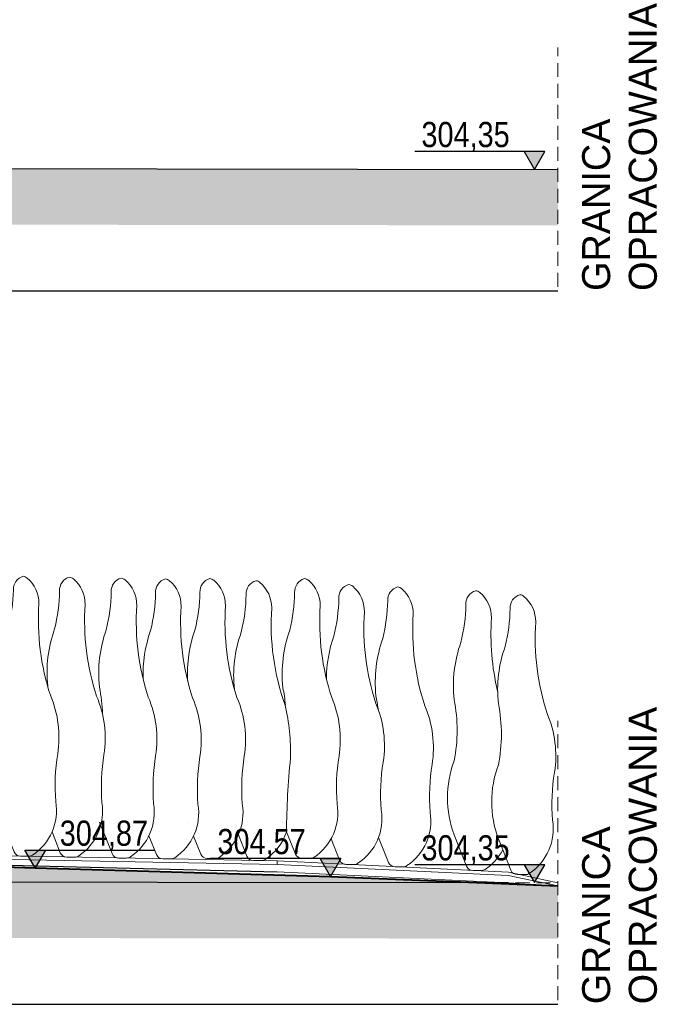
# Model space of a CAD drawing. Header units: metres. Extents: x 779 to 7046, y -512 to 9570.
# Tile 177 of 256: x 2490 to 2513, y -224 to -189. Entities that reach past the tile are written whole.
import ezdxf

# ---------------------------------------------------------------- set-up
doc = ezdxf.new("R2010")
doc.units = ezdxf.units.M
for name, pattern in [('( Dashed )', [0.75, 0.5, -0.25]), ('CIĄGłA', [0]), ('DASH', [0.75, 0.5, -0.25])]:
    doc.linetypes.add(name, pattern=pattern)
doc.layers.add('AGP1_OPISY', color=7, linetype='Continuous', lineweight=13)
doc.layers.add('ZP_Zieleń', color=252, linetype='Continuous', lineweight=5)
doc.layers.add('PDF _Geometria', color=7, linetype='Continuous')
doc.layers.add('zz-odwodnienie', color=5, linetype='Continuous')
doc.styles.add('GENERATED_STYLE_2', font='arial.ttf')
doc.styles.get("Standard").update_dxf_attribs({"font": 'arial.ttf'})

# ---------------------------------------------------------------- blocks, each defined once
blk = doc.blocks.new('d_rzędna')
at = {"layer": 'zz-odwodnienie'}
blk.add_hatch(color=0, dxfattribs=at).paths.add_polyline_path([(0, 0), (0.369, 0.639), (-0.369, 0.639)])
at = {"layer": 'zz-odwodnienie', "color": 0}
for p, q in [((-0.369, 0.639), (0, 0)), ((0.369, 0.639), (-0.369, 0.639)), ((-0.369, 0.639), (0, 0)), ((0.369, 0.639), (-0.369, 0.639)), ((0, 0), (0.369, 0.639)), ((0, 0), (0.369, 0.639))]:
    blk.add_line(p, q, dxfattribs=at)
blk = doc.blocks.new('ZP_TUJA')
at = {"layer": 'ZP_Zieleń', "linetype": 'CIĄGłA'}
blk.add_lwpolyline([(-0.324, 0.157), (-0.772, 1.281, -0.180042), (-0.772, 3.922, 0.100279), (-0.771, 6.11, -0.111333), (-0.527, 8.155, 0.05564), (-0.349, 9.507, -0.350731), (0.003, 10, -0.133833), (0.146, 9.938, -0.220952), (0.565, 9.027, 0.0963), (0.973, 5.751, -0.14155), (1.234, 3.657, 0.057707), (1.162, 1.951, -0.296754), (0.333, 0.041, -0.147159), (0.195, 0), (-0.092, 0, -0.306794)], format="xyb", close=True, dxfattribs=at)
blk = doc.blocks.new('B-B')
at = {"transparency": 33554559}
h = blk.add_hatch(color=256, dxfattribs=at)
h.dxf.hatch_style = 1
h.paths.add_polyline_path([(24.424, -107.236), (24.125, -104.99), (21.93, -93.135), (18.226, -73.033), (15.186, -54.524), (10.748, -24.983), (7.7, -7.836), (7.847, -7.808), (6.705, -0.347), (6.532, 0.674), (4.565, 0.307), (7.701, -18.159), (13.21, -54.835), (16.256, -73.377), (19.963, -93.497), (22.57, -107.581)])
at = {"lineweight": 9, "true_color": 0xed1f24}
h = blk.add_hatch(dxfattribs=at)
h.set_pattern_fill('AR-CONC', color=240, scale=0.005, angle=-34.4488)
h.set_pattern_definition([(15.551222, (-696.3316, 2496.9578), (0.7060955, -0.58100074), [0.09525, -1.04775]), (320.551222, (-696.3316, 2496.9578), (0.3950606, 0.88743875), [0.0762, -0.83820292]), (66.002667, (-696.27275, 2496.90935), (1.10115607, 0.306438), [0.08095004, -0.89045122]), (11.73542, (-696.1879, 2497.1672), (0.9987923, -0.94005267), [0.142875, -1.571625]), (62.18678, (-696.1047, 2497.0889), (1.67866224, 0.3487167), [0.1214251, -1.33567804]), (316.735373, (-696.1879, 2497.1672), (1.67866224, 0.3487167), [0.1142998, -1.25729866]), (346.551222, (-696.1191, 2497.043), (0.33588918, -0.85047388), [0.09525, -1.04775]), (291.551222, (-696.1191, 2497.043), (0.77576706, 0.58463913), [0.0762, -0.8382]), (37.002667, (-696.0911, 2496.97215), (1.11165624, -0.26583475), [0.08095004, -0.8904497]), (3.051222, (-696.3316, 2496.95777), (0.251885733, 0.33989841), [0, -0.82804, 0, -0.8509, 0, -0.841375]), (333.051222, (-696.3316, 2496.95777), (0.558853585, 0.22407151), [0, -0.48514, 0, -0.80899, 0, -0.320675]), (293.051222, (-696.56514, 2497.11797), (0.542859, -0.40711768), [0, -0.3175, 0, -0.9906, 0, -1.31445]), (283.051222, (-696.66986, 2497.1898), (0.6826754, -0.31412309), [0, -0.41275, 0, -0.65786, 0, -0.93345])])
h.paths.add_polyline_path([(23.269, -99.181), (21.633, -88.755), (20.128, -78.875), (18.293, -68.478), (16.061, -55.602), (14.255, -45.653), (13.187, -39.863), (11.749, -30.615), (10.748, -24.983), (15.186, -54.524), (18.226, -73.033), (21.93, -93.135), (24.125, -104.99)])
at = {"color": 18, "lineweight": 9, "true_color": 0x000000}
blk.add_line((24.201, -105.472), (24.424, -107.236), dxfattribs=at)
at = {"color": 242, "linetype": 'CIĄGłA', "lineweight": 40, "true_color": 0xcd2027}
blk.add_lwpolyline([(6.532, 0.674), (6.705, -0.347), (7.847, -7.808), (7.7, -7.836), (11.749, -30.615), (13.187, -39.863), (14.255, -45.653), (16.061, -55.602), (18.293, -68.478), (20.128, -78.875), (21.633, -88.755), (23.269, -99.181), (24.424, -107.236)], dxfattribs=at)
at = {"color": 242, "true_color": 0xcd2027}
blk.add_lwpolyline([(0.24, -0.498), (20.265, -108.01)], dxfattribs=at)
at = {"lineweight": 30}
blk.add_lwpolyline([(10.748, -24.983), (15.186, -54.524), (18.226, -73.033), (21.93, -93.135), (24.125, -104.99)], dxfattribs=at)
at = {"color": 251, "lineweight": 9, "true_color": 0x636466}
for points in [[(20.175, -77.789), (21.268, -84.065), (23.462, -97.209)], [(23.343, -97.228), (23.461, -97.206), (24.582, -105.407)], [(24.582, -105.407), (24.536, -107.215)]]:
    blk.add_lwpolyline(points, dxfattribs=at)
at = {"color": 18, "lineweight": 9, "true_color": 0x000000}
for points in [[(20.119, -78.169), (21.149, -84.085), (23.343, -97.228)], [(23.081, -97.277), (24.201, -105.472)], [(23.343, -97.228), (24.463, -105.423)], [(24.463, -105.423), (24.424, -107.236)]]:
    blk.add_lwpolyline(points, dxfattribs=at)
at = {"linetype": 'CIĄGłA', "elevation": -10.04}
blk.add_lwpolyline([(20.128, -78.875), (23.081, -97.277)], dxfattribs=at)
at = {"color": 251, "linetype": '( Dashed )', "lineweight": 20, "true_color": 0x636466}
blk.add_lwpolyline([(24.125, -104.99), (24.536, -107.215)], dxfattribs=at)
at = {"color": 18, "linetype": 'DASH', "lineweight": 9, "true_color": 0x000000}
blk.add_lwpolyline([(20.408, -107.984), (30.221, -106.156)], dxfattribs=at)
at = {"layer": 'ZP_Zieleń', "linetype": 'CIĄGłA'}
for points in [[(28.131, -86.306, -0.094724), (29.888, -86.248, 0.05564), (31.25, -86.176, -0.350731), (31.799, -86.431, -0.133833), (31.765, -86.583, -0.220952), (30.945, -87.162, 0.0963), (27.8, -88.164, -0.14155), (25.789, -88.804, 0.057707), (24.1, -89.047, -0.296754), (22.07, -88.582, -0.147159), (22.004, -88.454), (21.951, -88.172, -0.306794), (22.064, -87.915), (22.67, -87.531)], [(28.041, -88.038, 0.003149), (28.105, -88.012, -0.111333), (30.16, -87.877, 0.05564), (31.522, -87.804, -0.350731), (32.071, -88.059, -0.133833), (32.036, -88.211, -0.220952), (31.217, -88.79, 0.0963), (28.072, -89.793, -0.14155), (26.061, -90.433, 0.057707), (24.371, -90.675, -0.296754), (22.342, -90.21, -0.147159), (22.276, -90.082), (22.223, -89.8, -0.306794), (22.335, -89.543), (23.012, -89.115)], [(27.483, -90.115, 0.044022), (28.409, -89.833, -0.111333), (30.464, -89.697, 0.05564), (31.826, -89.625, -0.350731), (32.375, -89.88, -0.133833), (32.34, -90.032, -0.220952), (31.521, -90.611, 0.0963), (28.375, -91.613, -0.14155), (26.365, -92.253, 0.057707), (24.675, -92.496, -0.296754), (22.646, -92.031, -0.147159), (22.58, -91.903), (22.527, -91.621, -0.306794), (22.639, -91.364), (23.661, -90.717)], [(28.968, -91.318, -0.094724), (30.725, -91.26, 0.05564), (32.087, -91.188, -0.350731), (32.636, -91.443, -0.133833), (32.601, -91.595, -0.220952), (31.782, -92.174, 0.0963), (28.636, -93.176, -0.14155), (26.626, -93.816, 0.057707), (24.936, -94.059, -0.296754), (22.907, -93.594, -0.147159), (22.841, -93.466), (22.788, -93.184, -0.306794), (22.9, -92.927), (23.507, -92.543)], [(29.203, -94.587, -0.111333), (31.258, -94.452, 0.05564), (32.62, -94.379, -0.350731), (33.168, -94.634, -0.133833), (33.134, -94.786, -0.220952), (32.315, -95.365, 0.101765), (28.984, -96.469, -0.066129), (27.158, -97.007, 0.023546), (24.549, -97.349, -0.167674), (23.439, -96.785, -0.147159), (23.373, -96.657), (23.321, -96.375, -0.306794), (23.433, -96.118), (24.13, -95.677)], [(30.191, -97.745, -0.082645), (31.728, -97.731, 0.05564), (33.09, -97.659, -0.350731), (33.639, -97.914, -0.133833), (33.605, -98.066, -0.220952), (32.785, -98.645, 0.0963), (29.64, -99.647, -0.14155), (27.629, -100.287, 0.057707), (25.939, -100.53, -0.296754), (23.91, -100.065, -0.147159), (23.844, -99.937), (23.791, -99.655, -0.306794), (23.903, -99.398), (24.597, -98.959)], [(29.462, -99.759, 0.021557), (29.91, -99.6, -0.111333), (31.965, -99.465, 0.05564), (33.327, -99.392, -0.350731), (33.876, -99.648, -0.133833), (33.841, -99.799, -0.220952), (33.022, -100.378, 0.0963), (29.877, -101.381, -0.14155), (27.866, -102.021, 0.057707), (26.176, -102.263, -0.296754), (24.147, -101.798, -0.147159), (24.081, -101.67), (24.028, -101.388, -0.306794), (24.14, -101.131), (24.951, -100.618)], [(25.328, -105.062, -0.125545), (24.525, -104.567, -0.147159), (24.459, -104.439), (24.406, -104.157, -0.306794), (24.518, -103.9), (25.54, -103.253, -0.180042), (28.137, -102.769, 0.100279), (30.288, -102.369, -0.111333), (32.343, -102.233, 0.05564), (33.705, -102.161, -0.350731), (34.254, -102.416, -0.133833), (34.22, -102.568, -0.220952), (33.4, -103.147, 0.076268), (30.871, -103.843)]]:
    blk.add_lwpolyline(points, format="xyb", dxfattribs=at)
at = {"layer": 'ZP_Zieleń', "linetype": 'CIĄGłA', "elevation": -1629021.425}
for points in [[(29.22, -92.885, -0.09757), (31.029, -92.815, 0.05564), (32.391, -92.743, -0.350731), (32.939, -92.998, -0.133833), (32.905, -93.15, -0.220952), (32.085, -93.729, 0.0963), (28.94, -94.731, -0.14155), (26.929, -95.371, 0.057707), (25.24, -95.614, -0.296754), (23.21, -95.149, -0.147159), (23.144, -95.021), (23.092, -94.739, -0.306794), (23.204, -94.482), (23.789, -94.112)], [(28.986, -96.482, 0.029077), (29.593, -96.277, -0.111333), (31.648, -96.142, 0.05564), (33.01, -96.069, -0.350731), (33.559, -96.325, -0.133833), (33.524, -96.476, -0.220952), (32.705, -97.055, 0.0963), (29.56, -98.058, -0.14155), (27.549, -98.698, 0.057707), (25.859, -98.94, -0.296754), (23.83, -98.475, -0.147159), (23.764, -98.347), (23.711, -98.065, -0.306794), (23.823, -97.808), (24.549, -97.349)]]:
    blk.add_lwpolyline(points, format="xyb", dxfattribs=at)
for points in [[(24.226, -93.835), (24.226, -93.835)], [(24.845, -97.162), (24.845, -97.162)]]:
    blk.add_lwpolyline(points, close=True, dxfattribs=at)
at = {"layer": 'ZP_Zieleń', "linetype": 'CIĄGłA'}
blk.add_lwpolyline([(25.162, -100.484), (25.162, -100.484)], close=True, dxfattribs=at)
at = {"layer": 'zz-odwodnienie', "color": 242, "true_color": 0xcd2027}
for points, elevation in [([(22.193, -88.276), (23.043, -92.842)], -2611661.098), ([(23.965, -99.426), (23.114, -94.86)], -1629021.425)]:
    blk.add_lwpolyline(points, dxfattribs=dict(at, elevation=elevation))
at = {"layer": 'zz-odwodnienie'}
blk.add_lwpolyline([(25.078, -106.631), (24.228, -102.065)], dxfattribs=at)
at = {"layer": 'ZP_Zieleń', "linetype": 'CIĄGłA', "rotation": 280.5682493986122}
blk.add_blockref('ZP_TUJA', (24.571, -105.828), dxfattribs=at)
at = {"layer": 'zz-odwodnienie', "color": 242, "true_color": 0xcd2027, "xscale": -1, "rotation": 280.5512222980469}
for p in [(21.633, -88.755, -2611661.098), (23.269, -99.181, -1629021.425)]:
    blk.add_blockref('d_rzędna', p, dxfattribs=at)
at = {"layer": 'zz-odwodnienie', "rotation": 280.5512222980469}
blk.add_blockref('d_rzędna', (24.383, -106.385), dxfattribs=at)
at = {"layer": 'AGP1_OPISY', "color": 18, "linetype": 'Continuous', "lineweight": 5, "true_color": 0x000000, "insert": (20.424, -108.859), "char_height": 1, "width": 47.22046, "attachment_point": 1, "rotation": 10.5512, "style": 'GENERATED_STYLE_2'}
blk.add_mtext('GRANICA\\POPRACOWANIA', dxfattribs=at)
at = {"layer": 'zz-odwodnienie', "color": 242, "true_color": 0xcd2027, "char_height": 0.9, "width": 5.78409, "rotation": 280.5512}
for s, insert, attachment_point in [('{\\fArial Narrow|b0|i0|c238|p34;304,87}', (24.037, -92.412, -2611661.098), 3), ('{\\fArial Narrow|b0|i0|c238|p34;304,57}', (24.196, -94.904, -1629021.425), 1)]:
    blk.add_mtext(s, dxfattribs=dict(at, insert=insert, attachment_point=attachment_point))
at = {"layer": 'zz-odwodnienie', "insert": (25.31, -102.109), "char_height": 0.9, "width": 5.78409, "attachment_point": 1, "rotation": 280.5512}
blk.add_mtext('{\\fArial Narrow|b0|i0|c238|p34;304,35}', dxfattribs=at)

msp = doc.modelspace()

# ---------------------------------------------------------------- hatches: boundary and pattern name
at = {"transparency": 33554559}
h = msp.add_hatch(color=256, dxfattribs=at)
h.dxf.hatch_style = 1
h.paths.add_polyline_path([(2456.097, -193.606), (2419.028, -192.306), (2400.248, -192.006), (2400.248, -194.007), (2418.977, -194.306), (2456.041, -195.606), (2474.827, -196.006), (2495.286, -196.046), (2509.609, -196.062), (2509.609, -194.062), (2495.29, -194.046), (2474.85, -194.006)])

# ---------------------------------------------------------------- linework, layer by layer
at = {"color": 18, "linetype": 'DASH', "lineweight": 9, "true_color": 0x000000, "elevation": 10.04}
msp.add_lwpolyline([(2509.609, -198.262), (2509.609, -189.708)], dxfattribs=at)
at = {"lineweight": 30, "elevation": 10.04}
msp.add_lwpolyline([(2400.248, -192.006), (2419.028, -192.306), (2456.097, -193.606), (2474.85, -194.006), (2495.29, -194.046), (2509.609, -194.062)], dxfattribs=at)
at = {"color": 242, "true_color": 0xcd2027, "elevation": 10.04}
msp.add_lwpolyline([(2400.248, -198.406), (2509.609, -198.406)], dxfattribs=at)
at = {"layer": 'zz-odwodnienie', "elevation": 10.04}
msp.add_lwpolyline([(2509.134, -193.423), (2504.49, -193.423)], dxfattribs=at)

# ---------------------------------------------------------------- block references
at = {"layer": 'PDF _Geometria', "linetype": 'CIĄGłA', "rotation": 79.44877770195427}
msp.add_blockref('B-B', (2399.714, -224.034, 10.04), dxfattribs=at)
at = {"layer": 'zz-odwodnienie'}
msp.add_blockref('d_rzędna', (2508.766, -194.061, 10.04), dxfattribs=at)

# ---------------------------------------------------------------- texts
at = {"layer": 'AGP1_OPISY', "color": 18, "linetype": 'Continuous', "lineweight": 5, "true_color": 0x000000, "insert": (2510.472, -198.406, 10.04), "char_height": 1, "width": 47.22046, "attachment_point": 1, "rotation": 90, "style": 'GENERATED_STYLE_2'}
msp.add_mtext('GRANICA\\POPRACOWANIA', dxfattribs=at)
at = {"layer": 'zz-odwodnienie', "insert": (2504.731, -192.367, 10.04), "char_height": 0.9, "width": 5.78409, "attachment_point": 1}
msp.add_mtext('{\\fArial Narrow|b0|i0|c238|p34;304,35}', dxfattribs=at)

doc.saveas('drawing.dxf')
